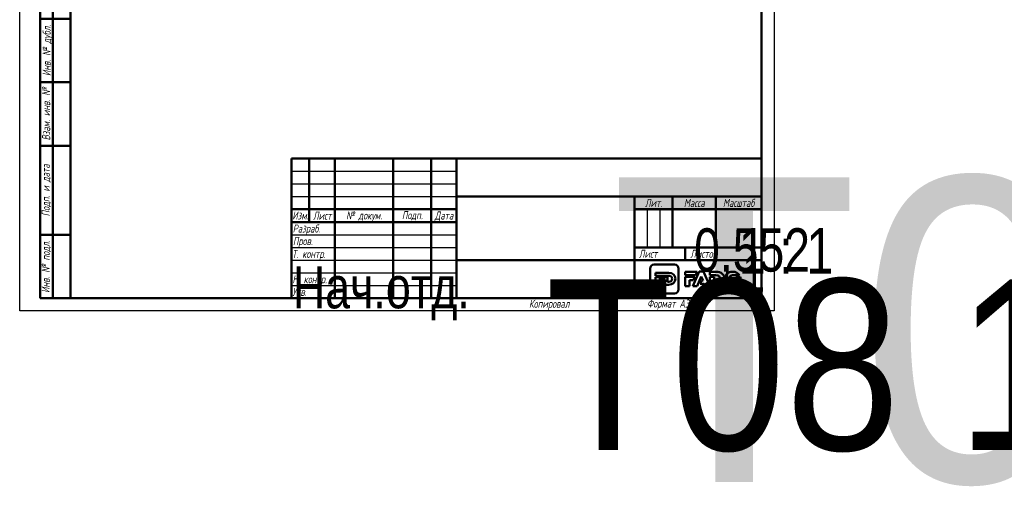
# Model space of a CAD drawing. Header units: millimetres. Extents: x 0 to 775, y -69 to 420.
# Tile 1 of 7: x 0 to 388, y -69 to 115. Entities that reach past the tile are written whole.
import ezdxf
from ezdxf.enums import TextEntityAlignment as Align

# ---------------------------------------------------------------- set-up
doc = ezdxf.new("R2018")
doc.units = ezdxf.units.MM
for name, color, linetype, lineweight in [('Заголовок (ГОСТ)', 7, 'Continuous', 50), ('Кромка (ГОСТ)', 7, 'Continuous', 50), ('Обозначение (ГОСТ)', 7, 'Continuous', 25), ('Эскизная геометрия (ГОСТ)', 7, 'Continuous', 50)]:
    doc.layers.add(name, color=color, linetype=linetype, lineweight=lineweight)
doc.styles.get("Standard").update_dxf_attribs({"font": 'GOST Common Italic.ttf'})
doc.styles.add('Альтернативный текст (ГОСТ)', font='txt', dxfattribs={"width": 0.8})

# ---------------------------------------------------------------- blocks, each defined once
blk = doc.blocks.new('ГОСТ - Доп. графы 1')
at = {"layer": 'Эскизная геометрия (ГОСТ)'}
for p, q in [((-12, 0), (-12, 145)), ((-12, 145), (0, 145)), ((-7, 145), (-7, 0)), ((-12, 110), (-7, 110)), ((-7, 110), (0, 110)), ((-12, 85), (-7, 85)), ((-7, 85), (0, 85)), ((-12, 60), (-7, 60)), ((-7, 60), (0, 60)), ((-12, 25), (-7, 25)), ((-7, 25), (0, 25)), ((0, 0), (-12, 0))]:
    blk.add_line(p, q, dxfattribs=at)
at = {"layer": 'Обозначение (ГОСТ)', "char_height": 3.17, "attachment_point": 5, "rotation": 90, "style": 'Альтернативный текст (ГОСТ)'}
for s, insert, width in [('\\fGOST Common|b0|i1;\\H3.1700;Подп. и дата', (-9.37, 127.41), 34.7679), ('\\fGOST Common|b0|i1;\\H3.1700;Инв. № дубл.', (-8.95, 97.55), 24.8438), ('\\fGOST Common|b0|i1;\\H3.1700;Взам. инв. №', (-9.58, 72.53), 24.8669), ('\\fGOST Common|b0|i1;\\H3.1700;Подп. и дата', (-9.5, 42.47), 35.1486), ('\\fGOST Common|b0|i1;\\H3.1700;Инв. № подл.', (-9.5, 12.41), 24.9618)]:
    blk.add_mtext(s, dxfattribs=dict(at, insert=insert, width=width))
at = {"layer": 'Обозначение (ГОСТ)', "lineweight": 30, "width": 0.8, "flags": 17}
for tag, p in [('Подп._и_дата_2', (-3.53, 127.51)), ('Инв._номер_дубликата', (-3.41, 97.47)), ('Взамен_инв._номера', (-3.46, 72.53)), ('Подп._и_дата_1', (-3.42, 42.35)), ('ИНВЕНТАРНЫЙ_НОМЕР', (-3.33, 12.68))]:
    blk.add_attdef(tag, text='', height=3.17, rotation=90, dxfattribs=at).set_placement(p, align=Align.MIDDLE_CENTER)
blk = doc.blocks.new('Основные надписи ГОСТ - Форма 1')
at = {"layer": 'Заголовок (ГОСТ)'}
for p, q in [((0, 55), (185, 55)), ((0, 0), (0, 55)), ((0, 0), (0, 55)), ((7, 55), (7, 30)), ((17, 55), (17, 0)), ((40, 55), (40, 0)), ((55, 55), (55, 0)), ((65, 55), (65, 0)), ((185, 0), (185, 55)), ((65, 40), (185, 40)), ((135, 40), (135, 0)), ((150, 40), (150, 20)), ((167, 40), (167, 20)), ((0, 35), (65, 35)), ((135, 35), (185, 35)), ((0, 30), (65, 30)), ((135, 20), (185, 20)), ((155, 20), (155, 15)), ((65, 15), (185, 15)), ((185, 0), (0, 0))]:
    blk.add_line(p, q, dxfattribs=at)
at = {"layer": 'Заголовок (ГОСТ)', "linetype": 'Continuous', "lineweight": 25}
for p, q in [((0, 50), (65, 50)), ((0, 45), (65, 45)), ((0, 40), (65, 40)), ((140, 35), (140, 20)), ((145, 35), (145, 20)), ((0, 25), (65, 25)), ((0, 20), (65, 20)), ((0, 15), (65, 15)), ((0, 10), (65, 10)), ((0, 5), (65, 5))]:
    blk.add_line(p, q, dxfattribs=at)
at = {"layer": 'Заголовок (ГОСТ)', "char_height": 3.17, "style": 'Альтернативный текст (ГОСТ)'}
for s, insert, width, attachment_point in [('\\fGOST Common|b0|i1;\\H3.1700;Лит.', (142.52, 37.49), 14.9766, 5), ('\\fGOST Common|b0|i1;\\H3.1700;Масса', (158.55, 37.51), 16.9878, 5), ('\\fGOST Common|b0|i1;\\H3.1700;Масштаб', (176.02, 37.53), 17.8316, 5), ('\\fGOST Common|b0|i1;\\H3.1700;Изм.', (3.5, 32.56), 6.9635, 5), ('\\fGOST Common|b0|i1;\\H3.1700;Лист', (12.1, 32.5), 10.0029, 5), ('\\A0;\\fGOST Common|b0|i1;\\H3.1700;№ докум.', (28.58, 32.16), 22.9069, 5), ('\\fGOST Common|b0|i1;\\H3.1700;Подп.', (47.56, 32.45), 14.879, 5), ('\\fGOST Common|b0|i1;\\H3.1700;Дата', (60.02, 32.24), 9.9614, 5), ('\\fGOST Common|b0|i1;\\H3.1700;Разраб.', (0.47, 27), 16.9971, 4), ('\\fGOST Common|b0|i1;\\H3.1700;Пров.', (0.56, 22.08), 17.0192, 4), ('\\A0;\\fGOST Common|b0|i1;\\H3.1700;Т. контр.', (0.23, 17.01), 16.9554, 4), ('\\fGOST Common|b0|i1;\\H3.1700;Лист', (140.37, 17.5), 10.5071, 5), ('\\A1;', (150.6, 17.54), 8.8313, 5), ('\\fGOST Common|b0|i1;\\H3.1700;Листов', (162.21, 17.5), 14.3668, 5), ('\\fGOST Common|b0|i1;\\H3.1700;Н. контр.', (0.36, 7.05), 16.9999, 4), ('\\fGOST Common|b0|i1;\\H3.1700;Утв.', (0.34, 2.52), 17.0083, 4), ('\\fGOST Common|b0|i1;\\H3.1700;Копировал', (93.48, -0.59), 19.7871, 1)]:
    blk.add_mtext(s, dxfattribs=dict(at, insert=insert, width=width, attachment_point=attachment_point))
at = {"layer": 'Заголовок (ГОСТ)', "lineweight": 30, "flags": 104}
for tag, height, width, p in [('Изм1', 2.89, 0.7, (3.51, 52.52)), ('Лист1', 2.89, 0.7, (12.03, 52.52)), ('Докум1', 2.89, 0.7, (28.54, 52.48)), ('Изм2', 2.89, 0.7, (3.5, 47.52)), ('Лист2', 2.89, 0.7, (12.01, 47.5)), ('Докум2', 2.89, 0.7, (28.53, 47.5)), ('Изм3', 2.89, 0.7, (3.5, 42.5)), ('Лист3', 2.89, 0.7, (12.01, 42.51)), ('Докум3', 2.89, 0.7, (28.51, 42.48)), ('Изм4', 2.89, 0.7, (3.51, 37.5)), ('Лист4', 2.89, 0.7, (12, 37.53)), ('Докум4', 2.89, 0.7, (28.51, 37.52)), ('НАИМЕНОВАНИЕ', 5, 0.8, (100.03, 29.98)), ('Литера', 3.5, 0.8, (137.52, 27.25)), ('Литера2', 3.5, 0.8, (142.51, 27.22)), ('Литера3', 3.5, 0.8, (147.52, 27.21)), ('Масса', 3.5, 0.8, (158.47, 27.53)), ('Масштаб', 3.5, 0.8, (176, 27.6)), ('Тип_документа', 3.17, 0.8, (100.08, 17.56)), ('Листов', 3.17, 0.8, (177.46, 17.58)), ('Материал_Класс', 3.5, 0.9, (100, 7.5))]:
    blk.add_attdef(tag, text='', height=height, dxfattribs=dict(at, width=width)).set_placement(p, align=Align.MIDDLE_CENTER)
for tag, height, width, p in [('Подп1', 2.89, 0.7, (40.01, 52.51)), ('Дата1', 2, 0.7, (55.01, 52.51)), ('Подп2', 2.89, 0.7, (40.01, 47.5)), ('Дата2', 2, 0.7, (55.01, 47.49)), ('Подп3', 2.89, 0.7, (40.01, 42.51)), ('Дата3', 2, 0.7, (55.02, 42.52)), ('Подп4', 2.89, 0.7, (40.01, 37.51)), ('Дата4', 2, 0.7, (55.02, 37.51)), ('АВТОР', 3.17, 0.8, (17.41, 27.49)), ('Разработал_Подп.', 2.89, 0.7, (40.05, 27.51)), ('ДАТА_СОЗДАНИЯ', 2, 0.7, (55.01, 27.51)), ('ПРОВЕРИЛ', 3.17, 0.8, (17.41, 22.53)), ('Проверил_Подп.', 2.89, 0.7, (40.05, 22.52)), ('ДАТА_ПРОВЕРКИ', 2, 0.7, (55.02, 22.51)), ('ТЕХНОЛОГ', 3.17, 0.8, (17.33, 17.54)), ('Технолог_Подп.', 2.89, 0.7, (40.05, 17.51)), ('Технолог_Дата', 2, 0.7, (55.01, 17.5)), ('Должность_руководителя', 3.17, 0.8, (0.52, 12.51)), ('НАЧ._ОТДЕЛА', 3.17, 0.8, (17.46, 12.45)), ('Руководитель_Подп.', 2.89, 0.7, (40.01, 12.5)), ('Руководитель_Дата', 2, 0.7, (55.01, 12.51)), ('НОРМОКОНТРОЛЬ', 3.17, 0.8, (17.37, 7.48)), ('Нормоконтроль_Подп.', 2.89, 0.7, (40.05, 7.52)), ('ДАТА_НОРМОКОНТРОЛЯ', 2, 0.7, (55.02, 7.51)), ('УТВЕРДИЛ', 3.17, 0.8, (17.4, 2.51)), ('Утвердил_Подп.', 2.89, 0.7, (40.05, 2.51)), ('ДАТА_УТВЕРЖДЕНИЯ', 2, 0.7, (55.01, 2.5))]:
    blk.add_attdef(tag, text='', height=height, dxfattribs=dict(at, width=width)).set_placement(p, align=Align.MIDDLE_LEFT)
for tag, height, p in [('ОБОЗНАЧЕНИЕ', 5, (125.33, 47.56)), ('ОРГАНИЗАЦИЯ', 3.5, (160.02, 7.6))]:
    blk.add_attdef(tag, text='', height=height, dxfattribs=at).set_placement(p, align=Align.MIDDLE_CENTER)
at = {"layer": 'Заголовок (ГОСТ)', "lineweight": 30, "width": 0.9, "flags": 104}
for tag, p in [('Материал_Наим.', (133.71, 9.75)), ('Материал_ГОСТ', (134.04, 4.06))]:
    blk.add_attdef(tag, text='', height=3.5, dxfattribs=at).set_placement(p, align=Align.MIDDLE_RIGHT)
blk = doc.blocks.new('Рамки ГОСТ_ граница 420x297')
at = {"layer": 'Кромка (ГОСТ)', "lineweight": 25}
for p, q in [((0, 0), (0, 420)), ((0, 420), (297, 420)), ((297, 420), (297, 0)), ((297, 0), (0, 0))]:
    blk.add_line(p, q, dxfattribs=at)
at = {"layer": 'Кромка (ГОСТ)'}
for p, q in [((292, 415), (20, 415)), ((20, 415), (20, 5)), ((292, 5), (292, 415)), ((20, 5), (292, 5))]:
    blk.add_line(p, q, dxfattribs=at)
at = {"layer": 'Кромка (ГОСТ)', "insert": (247, 4.5), "char_height": 3.17, "attachment_point": 1, "style": 'Альтернативный текст (ГОСТ)'}
blk.add_mtext('\\A1;\\fGOST Common|b0|i1;\\H3.1700;Формат A3', dxfattribs=at)

msp = doc.modelspace()

# ---------------------------------------------------------------- linework, layer by layer
at = {"layer": 'Эскизная геометрия (ГОСТ)', "linetype": 'Continuous'}
for p, q in [((248.1341, 16.6774), (248.1341, 8.5067)), ((257.7915, 18.2498), (249.6924, 18.2498)), ((259.351, 8.5067), (259.351, 16.6774)), ((250.3392, 15.0323), (250.3392, 13.8836)), ((255.4652, 15.0323), (250.3392, 15.0323)), ((250.3392, 13.8836), (255.4848, 13.8836)), ((250.3392, 13.3463), (250.3392, 10.3029)), ((253.2517, 13.3463), (250.3392, 13.3463)), ((251.6385, 10.3029), (251.6385, 12.3185)), ((251.6385, 12.3185), (252.8156, 12.3185)), ((252.8156, 12.3185), (253.2517, 13.3463)), ((253.6559, 13.3463), (253.6559, 10.3029)), ((254.9556, 13.3463), (253.6559, 13.3463)), ((254.9556, 11.4649), (254.9556, 13.3463)), ((250.3392, 10.3029), (251.6385, 10.3029)), ((253.6559, 10.3029), (255.4378, 10.3029)), ((255.4848, 11.4649), (254.9556, 11.4649)), ((249.6924, 6.9349), (257.7915, 6.9349))]:
    msp.add_line(p, q, dxfattribs=at)
at = {"layer": 'Эскизная геометрия (ГОСТ)'}
for p, q in [((261.9706, 15.4463), (261.9706, 14.0516)), ((266.6267, 15.4463), (261.9706, 15.4463)), ((261.9706, 14.0516), (266.0038, 14.0516)), ((261.9706, 13.4321), (261.9706, 9.7064)), ((265.7269, 13.4321), (261.9706, 13.4321)), ((263.6514, 9.7064), (263.6514, 12.1209)), ((263.6514, 12.1209), (265.1409, 12.1209)), ((267.5108, 15.488), (264.9285, 9.7069)), ((265.1409, 12.1209), (265.7269, 13.4321)), ((266.0038, 14.0516), (266.6267, 15.4463)), ((266.6955, 9.7069), (268.3094, 13.601)), ((269.1314, 15.488), (267.5108, 15.488)), ((268.3278, 11.9692), (267.8207, 10.7316)), ((268.3094, 13.601), (268.9845, 11.9692)), ((268.9845, 11.9692), (268.3278, 11.9692)), ((271.7147, 9.7069), (269.1314, 15.488)), ((271.7147, 15.4455), (271.7147, 14.0516)), ((274.0548, 15.4455), (271.7147, 15.4455)), ((271.7147, 14.0516), (274.0812, 14.0516)), ((273.3954, 13.4321), (271.7147, 13.4321)), ((271.7147, 13.4321), (271.7147, 9.7079)), ((273.3954, 11.1175), (273.3954, 13.4321)), ((277.476, 12.4921), (277.4786, 12.4921)), ((277.4799, 12.6854), (277.4762, 12.6854)), ((280.6181, 14.0646), (283.3369, 14.0646)), ((283.6374, 13.4275), (281.8561, 13.4275)), ((261.9706, 9.7064), (263.6514, 9.7064)), ((264.9285, 9.7069), (266.6955, 9.7069)), ((267.8207, 10.7316), (269.47, 10.7316)), ((269.47, 10.7316), (269.9116, 9.7069)), ((269.9116, 9.7069), (271.7147, 9.7069)), ((271.7147, 9.7079), (274.02, 9.7079)), ((274.0812, 11.1175), (273.3954, 11.1175))]:
    msp.add_line(p, q, dxfattribs=at)
at = {"layer": 'Эскизная геометрия (ГОСТ)', "linetype": 'Continuous'}
for points in [[(249.6924, 18.2498), (248.8328, 18.2498), (248.1341, 17.545), (248.1341, 16.6774)], [(259.351, 16.6774), (259.351, 17.545), (258.6523, 18.2498), (257.7915, 18.2498)], [(255.4378, 10.3029), (257.1255, 10.3029), (258.1105, 11.3169), (258.1105, 12.6816)], [(258.1105, 12.6816), (258.1105, 14.0595), (257.1395, 15.0323), (255.4652, 15.0323)], [(255.4848, 13.8836), (256.2618, 13.8836), (256.7778, 13.4315), (256.7778, 12.6741)], [(256.7778, 12.6741), (256.7778, 11.8988), (256.2618, 11.4649), (255.4848, 11.4649)], [(248.1341, 8.5067), (248.1341, 7.6386), (248.8328, 6.9349), (249.6924, 6.9349)], [(257.7915, 6.9349), (258.6523, 6.9349), (259.351, 7.6386), (259.351, 8.5067)]]:
    msp.add_open_spline(points, degree=3, dxfattribs=at)
at = {"layer": 'Эскизная геометрия (ГОСТ)'}
for points in [[(274.02, 9.7079), (276.1597, 9.7079), (277.4255, 10.8876), (277.476, 12.4921)], [(277.4762, 12.6854), (277.4303, 14.3095), (276.1812, 15.4455), (274.0548, 15.4455)], [(274.0812, 14.0516), (275.0849, 14.0516), (275.7536, 13.5032), (275.7536, 12.5854)], [(275.7536, 12.5854), (275.7536, 11.6424), (275.0849, 11.1175), (274.0812, 11.1175)], [(277.4786, 12.4921), (277.5216, 10.9263), (278.8435, 9.6967), (280.6181, 9.6967)], [(280.6326, 15.4463), (278.8737, 15.4463), (277.5431, 14.221), (277.4799, 12.6854)], [(279.1398, 12.5709), (279.1398, 13.3852), (279.7319, 14.0646), (280.6181, 14.0646)], [(280.6326, 11.0791), (279.7489, 11.0791), (279.1398, 11.7731), (279.1398, 12.5709)], [(280.6181, 9.6967), (282.4202, 9.6967), (283.773, 10.9843), (283.773, 12.5709)], [(283.3369, 14.0646), (282.8035, 14.8966), (281.8193, 15.4463), (280.6326, 15.4463)], [(282.1192, 12.5709), (282.1192, 11.7579), (281.527, 11.0791), (280.6326, 11.0791)], [(281.8561, 13.4275), (282.0252, 13.1825), (282.1192, 12.8844), (282.1192, 12.5709)], [(283.773, 12.5709), (283.773, 12.8705), (283.7259, 13.1576), (283.6374, 13.4275)]]:
    msp.add_open_spline(points, degree=3, dxfattribs=at)

# ---------------------------------------------------------------- block references
for name, p in [('Рамки ГОСТ_ граница 420x297', (0, 0)), ('ГОСТ - Доп. графы 1', (20, 5))]:
    msp.add_blockref(name, p)
ref = msp.add_blockref('Основные надписи ГОСТ - Форма 1', (107, 5))
lines = msp.add_mtext('\\W0.8000;Нач.отд.', dxfattribs={"layer": 'Заголовок (ГОСТ)', "insert": (107.5216, 17.5142), "char_height": 16.475961, "attachment_point": 1})
ref.add_attrib('Должность_руководителя', '', (107.5216, 17.5142), dxfattribs={"flags": 104}).embed_mtext(lines)
lines = msp.add_mtext('\\W0.8000;', dxfattribs={"layer": 'Заголовок (ГОСТ)', "insert": (124.4114, 32.4883), "char_height": 22.59262, "attachment_point": 1})
ref.add_attrib('АВТОР', '', (124.4114, 32.4883), dxfattribs={"flags": 104}).embed_mtext(lines)
lines = msp.add_mtext('\\W0.8000;', dxfattribs={"layer": 'Заголовок (ГОСТ)', "insert": (124.4083, 27.5258), "char_height": 22.55166, "attachment_point": 1})
ref.add_attrib('ПРОВЕРИЛ', '', (124.4083, 27.5258), dxfattribs={"flags": 104}).embed_mtext(lines)
lines = msp.add_mtext('\\W0.8000;', dxfattribs={"layer": 'Заголовок (ГОСТ)', "insert": (124.3337, 22.5428), "char_height": 22.67099, "attachment_point": 1})
ref.add_attrib('ТЕХНОЛОГ', '', (124.3337, 22.5428), dxfattribs={"flags": 104}).embed_mtext(lines)
lines = msp.add_mtext('\\W0.8000;', dxfattribs={"layer": 'Заголовок (ГОСТ)', "insert": (124.4616, 17.4456), "char_height": 22.55501, "attachment_point": 1})
ref.add_attrib('НАЧ._ОТДЕЛА', '', (124.4616, 17.4456), dxfattribs={"flags": 104}).embed_mtext(lines)
lines = msp.add_mtext('\\W0.8000;', dxfattribs={"layer": 'Заголовок (ГОСТ)', "insert": (124.3745, 12.4807), "char_height": 22.66902, "attachment_point": 1})
ref.add_attrib('НОРМОКОНТРОЛЬ', '', (124.3745, 12.4807), dxfattribs={"flags": 104}).embed_mtext(lines)
lines = msp.add_mtext('\\W0.8000;', dxfattribs={"layer": 'Заголовок (ГОСТ)', "insert": (124.4006, 7.5066), "char_height": 22.61295, "attachment_point": 1})
ref.add_attrib('УТВЕРДИЛ', '', (124.4006, 7.5066), dxfattribs={"flags": 104}).embed_mtext(lines)
lines = msp.add_mtext('T08 ', dxfattribs={"layer": 'Заголовок (ГОСТ)', "insert": (232.3255, 52.5589), "char_height": 119.84296, "attachment_point": 1})
ref.add_attrib('ОБОЗНАЧЕНИЕ', '', (232.3255, 52.5589), dxfattribs={"flags": 104}).embed_mtext(lines)
lines = msp.add_mtext('\\W0.8000;', dxfattribs={"layer": 'Заголовок (ГОСТ)', "insert": (207.0309, 34.9751), "char_height": 69.60928, "attachment_point": 1})
ref.add_attrib('НАИМЕНОВАНИЕ', '', (207.0309, 34.9751), dxfattribs={"flags": 104}).embed_mtext(lines)
lines = msp.add_mtext('\\W0.8000;', dxfattribs={"layer": 'Заголовок (ГОСТ)', "insert": (207.078, 22.5583), "char_height": 69.70335, "attachment_point": 1})
ref.add_attrib('Тип_документа', '', (207.078, 22.5583), dxfattribs={"flags": 104}).embed_mtext(lines)
lines = msp.add_mtext('\\W0.9000;T08 18.03.2020', dxfattribs={"layer": 'Заголовок (ГОСТ)', "insert": (207, 12.5), "char_height": 67.257617, "attachment_point": 1})
ref.add_attrib('Материал_Класс', '', (207, 12.5), dxfattribs={"flags": 104}).embed_mtext(lines)
lines = msp.add_mtext('\\W0.9000;', dxfattribs={"layer": 'Заголовок (ГОСТ)', "insert": (240.7068, 14.7507), "char_height": 66.97542, "attachment_point": 1})
ref.add_attrib('Материал_Наим.', '', (240.7068, 14.7507), dxfattribs={"flags": 104}).embed_mtext(lines)
lines = msp.add_mtext('\\W0.9000;', dxfattribs={"layer": 'Заголовок (ГОСТ)', "insert": (241.0404, 9.0569), "char_height": 66.7532, "attachment_point": 1})
ref.add_attrib('Материал_ГОСТ', '', (241.0404, 9.0569), dxfattribs={"flags": 104}).embed_mtext(lines)
lines = msp.add_mtext('\\W0.8000;', dxfattribs={"layer": 'Заголовок (ГОСТ)', "insert": (244.5203, 32.2514), "char_height": 5.02883, "attachment_point": 1})
ref.add_attrib('Литера', '', (244.5203, 32.2514), dxfattribs={"flags": 104}).embed_mtext(lines)
lines = msp.add_mtext('\\W0.8000;', dxfattribs={"layer": 'Заголовок (ГОСТ)', "insert": (249.5118, 32.2215), "char_height": 5.02883, "attachment_point": 1})
ref.add_attrib('Литера2', '', (249.5118, 32.2215), dxfattribs={"flags": 104}).embed_mtext(lines)
lines = msp.add_mtext('\\W0.8000;', dxfattribs={"layer": 'Заголовок (ГОСТ)', "insert": (254.5181, 32.2112), "char_height": 5.01699, "attachment_point": 1})
ref.add_attrib('Литера3', '', (254.5181, 32.2112), dxfattribs={"flags": 104}).embed_mtext(lines)
lines = msp.add_mtext('\\W0.8000;0,552', dxfattribs={"layer": 'Заголовок (ГОСТ)', "insert": (265.4686, 32.5335), "char_height": 17.043546, "attachment_point": 1})
ref.add_attrib('Масса', '', (265.4686, 32.5335), dxfattribs={"flags": 104}).embed_mtext(lines)
lines = msp.add_mtext('\\W0.8000;1 : 1', dxfattribs={"layer": 'Заголовок (ГОСТ)', "insert": (282.9966, 32.6031), "char_height": 17.947557, "attachment_point": 1})
ref.add_attrib('Масштаб', '', (282.9966, 32.6031), dxfattribs={"flags": 104}).embed_mtext(lines)
lines = msp.add_mtext('\\W0.8000;1', dxfattribs={"layer": 'Заголовок (ГОСТ)', "insert": (284.459, 22.5789), "char_height": 14.96532, "attachment_point": 1})
ref.add_attrib('Листов', '', (284.459, 22.5789), dxfattribs={"flags": 104}).embed_mtext(lines)
lines = msp.add_mtext('\\W0.7000;', dxfattribs={"layer": 'Заголовок (ГОСТ)', "insert": (162.0121, 57.5134), "char_height": 9.98446, "attachment_point": 1})
ref.add_attrib('Дата1', '', (162.0121, 57.5134), dxfattribs={"flags": 104}).embed_mtext(lines)
lines = msp.add_mtext('\\W0.7000;', dxfattribs={"layer": 'Заголовок (ГОСТ)', "insert": (162.0121, 52.4908), "char_height": 9.98446, "attachment_point": 1})
ref.add_attrib('Дата2', '', (162.0121, 52.4908), dxfattribs={"flags": 104}).embed_mtext(lines)
lines = msp.add_mtext('\\W0.7000;', dxfattribs={"layer": 'Заголовок (ГОСТ)', "insert": (162.0232, 47.521), "char_height": 9.97116, "attachment_point": 1})
ref.add_attrib('Дата3', '', (162.0232, 47.521), dxfattribs={"flags": 104}).embed_mtext(lines)
lines = msp.add_mtext('\\W0.7000;', dxfattribs={"layer": 'Заголовок (ГОСТ)', "insert": (162.0232, 42.5092), "char_height": 9.98863, "attachment_point": 1})
ref.add_attrib('Дата4', '', (162.0232, 42.5092), dxfattribs={"flags": 104}).embed_mtext(lines)
lines = msp.add_mtext('\\W0.7000;', dxfattribs={"layer": 'Заголовок (ГОСТ)', "insert": (162.0086, 32.5112), "char_height": 9.98041, "attachment_point": 1})
ref.add_attrib('ДАТА_СОЗДАНИЯ', '', (162.0086, 32.5112), dxfattribs={"flags": 104}).embed_mtext(lines)
lines = msp.add_mtext('\\W0.7000;', dxfattribs={"layer": 'Заголовок (ГОСТ)', "insert": (162.022, 27.5095), "char_height": 9.95769, "attachment_point": 1})
ref.add_attrib('ДАТА_ПРОВЕРКИ', '', (162.022, 27.5095), dxfattribs={"flags": 104}).embed_mtext(lines)
lines = msp.add_mtext('\\W0.7000;', dxfattribs={"layer": 'Заголовок (ГОСТ)', "insert": (162.0148, 22.5028), "char_height": 9.98633, "attachment_point": 1})
ref.add_attrib('Технолог_Дата', '', (162.0148, 22.5028), dxfattribs={"flags": 104}).embed_mtext(lines)
lines = msp.add_mtext('\\W0.7000;', dxfattribs={"layer": 'Заголовок (ГОСТ)', "insert": (162.0101, 17.5095), "char_height": 9.99024, "attachment_point": 1})
ref.add_attrib('Руководитель_Дата', '', (162.0101, 17.5095), dxfattribs={"flags": 104}).embed_mtext(lines)
lines = msp.add_mtext('\\W0.7000;', dxfattribs={"layer": 'Заголовок (ГОСТ)', "insert": (162.0237, 12.5112), "char_height": 9.98246, "attachment_point": 1})
ref.add_attrib('ДАТА_НОРМОКОНТРОЛЯ', '', (162.0237, 12.5112), dxfattribs={"flags": 104}).embed_mtext(lines)
lines = msp.add_mtext('\\W0.7000;', dxfattribs={"layer": 'Заголовок (ГОСТ)', "insert": (162.0093, 7.4985), "char_height": 9.9968, "attachment_point": 1})
ref.add_attrib('ДАТА_УТВЕРЖДЕНИЯ', '', (162.0093, 7.4985), dxfattribs={"flags": 104}).embed_mtext(lines)
lines = msp.add_mtext('\\W0.7000;', dxfattribs={"layer": 'Заголовок (ГОСТ)', "insert": (147.0143, 57.5125), "char_height": 14.91999, "attachment_point": 1})
ref.add_attrib('Подп1', '', (147.0143, 57.5125), dxfattribs={"flags": 104}).embed_mtext(lines)
lines = msp.add_mtext('\\W0.7000;', dxfattribs={"layer": 'Заголовок (ГОСТ)', "insert": (147.0143, 52.5027), "char_height": 14.98562, "attachment_point": 1})
ref.add_attrib('Подп2', '', (147.0143, 52.5027), dxfattribs={"flags": 104}).embed_mtext(lines)
lines = msp.add_mtext('\\W0.7000;', dxfattribs={"layer": 'Заголовок (ГОСТ)', "insert": (147.0143, 47.5148), "char_height": 14.98562, "attachment_point": 1})
ref.add_attrib('Подп3', '', (147.0143, 47.5148), dxfattribs={"flags": 104}).embed_mtext(lines)
lines = msp.add_mtext('\\W0.7000;', dxfattribs={"layer": 'Заголовок (ГОСТ)', "insert": (147.0144, 42.5058), "char_height": 14.96586, "attachment_point": 1})
ref.add_attrib('Подп4', '', (147.0144, 42.5058), dxfattribs={"flags": 104}).embed_mtext(lines)
lines = msp.add_mtext('\\W0.7000;', dxfattribs={"layer": 'Заголовок (ГОСТ)', "insert": (147.045, 32.5144), "char_height": 14.95963, "attachment_point": 1})
ref.add_attrib('Разработал_Подп.', '', (147.045, 32.5144), dxfattribs={"flags": 104}).embed_mtext(lines)
lines = msp.add_mtext('\\W0.7000;', dxfattribs={"layer": 'Заголовок (ГОСТ)', "insert": (147.045, 27.5245), "char_height": 14.93971, "attachment_point": 1})
ref.add_attrib('Проверил_Подп.', '', (147.045, 27.5245), dxfattribs={"flags": 104}).embed_mtext(lines)
lines = msp.add_mtext('\\W0.7000;', dxfattribs={"layer": 'Заголовок (ГОСТ)', "insert": (147.045, 22.5148), "char_height": 14.93971, "attachment_point": 1})
ref.add_attrib('Технолог_Подп.', '', (147.045, 22.5148), dxfattribs={"flags": 104}).embed_mtext(lines)
lines = msp.add_mtext('\\W0.7000;', dxfattribs={"layer": 'Заголовок (ГОСТ)', "insert": (147.0052, 17.505), "char_height": 14.97955, "attachment_point": 1})
ref.add_attrib('Руководитель_Подп.', '', (147.0052, 17.505), dxfattribs={"flags": 104}).embed_mtext(lines)
lines = msp.add_mtext('\\W0.7000;', dxfattribs={"layer": 'Заголовок (ГОСТ)', "insert": (147.045, 12.5151), "char_height": 14.93971, "attachment_point": 1})
ref.add_attrib('Нормоконтроль_Подп.', '', (147.045, 12.5151), dxfattribs={"flags": 104}).embed_mtext(lines)
lines = msp.add_mtext('\\W0.7000;', dxfattribs={"layer": 'Заголовок (ГОСТ)', "insert": (147.045, 7.5053), "char_height": 14.95963, "attachment_point": 1})
ref.add_attrib('Утвердил_Подп.', '', (147.045, 7.5053), dxfattribs={"flags": 104}).embed_mtext(lines)
lines = msp.add_mtext('\\W0.7000;', dxfattribs={"layer": 'Заголовок (ГОСТ)', "insert": (135.5417, 57.4833), "char_height": 22.94698, "attachment_point": 1})
ref.add_attrib('Докум1', '', (135.5417, 57.4833), dxfattribs={"flags": 104}).embed_mtext(lines)
lines = msp.add_mtext('\\W0.7000;', dxfattribs={"layer": 'Заголовок (ГОСТ)', "insert": (135.526, 52.4968), "char_height": 22.97824, "attachment_point": 1})
ref.add_attrib('Докум2', '', (135.526, 52.4968), dxfattribs={"flags": 104}).embed_mtext(lines)
lines = msp.add_mtext('\\W0.7000;', dxfattribs={"layer": 'Заголовок (ГОСТ)', "insert": (135.5104, 47.4791), "char_height": 22.94698, "attachment_point": 1})
ref.add_attrib('Докум3', '', (135.5104, 47.4791), dxfattribs={"flags": 104}).embed_mtext(lines)
lines = msp.add_mtext('\\W0.7000;', dxfattribs={"layer": 'Заголовок (ГОСТ)', "insert": (135.5148, 42.5199), "char_height": 22.97406, "attachment_point": 1})
ref.add_attrib('Докум4', '', (135.5148, 42.5199), dxfattribs={"flags": 104}).embed_mtext(lines)
lines = msp.add_mtext('\\W0.7000;', dxfattribs={"layer": 'Заголовок (ГОСТ)', "insert": (119.0309, 57.5161), "char_height": 9.99314, "attachment_point": 1})
ref.add_attrib('Лист1', '', (119.0309, 57.5161), dxfattribs={"flags": 104}).embed_mtext(lines)
lines = msp.add_mtext('\\W0.7000;', dxfattribs={"layer": 'Заголовок (ГОСТ)', "insert": (119.012, 52.5044), "char_height": 9.97806, "attachment_point": 1})
ref.add_attrib('Лист2', '', (119.012, 52.5044), dxfattribs={"flags": 104}).embed_mtext(lines)
lines = msp.add_mtext('\\W0.7000;', dxfattribs={"layer": 'Заголовок (ГОСТ)', "insert": (119.012, 47.5076), "char_height": 9.97806, "attachment_point": 1})
ref.add_attrib('Лист3', '', (119.012, 47.5076), dxfattribs={"flags": 104}).embed_mtext(lines)
lines = msp.add_mtext('\\W0.7000;', dxfattribs={"layer": 'Заголовок (ГОСТ)', "insert": (119.0042, 42.5264), "char_height": 9.99358, "attachment_point": 1})
ref.add_attrib('Лист4', '', (119.0042, 42.5264), dxfattribs={"flags": 104}).embed_mtext(lines)
lines = msp.add_mtext('\\W0.7000;', dxfattribs={"layer": 'Заголовок (ГОСТ)', "insert": (110.5126, 57.5165), "char_height": 7.004, "attachment_point": 1})
ref.add_attrib('Изм1', '', (110.5126, 57.5165), dxfattribs={"flags": 104}).embed_mtext(lines)
lines = msp.add_mtext('\\W0.7000;', dxfattribs={"layer": 'Заголовок (ГОСТ)', "insert": (110.5044, 52.5206), "char_height": 6.98767, "attachment_point": 1})
ref.add_attrib('Изм2', '', (110.5044, 52.5206), dxfattribs={"flags": 104}).embed_mtext(lines)
lines = msp.add_mtext('\\W0.7000;', dxfattribs={"layer": 'Заголовок (ГОСТ)', "insert": (110.5044, 47.5003), "char_height": 7.02032, "attachment_point": 1})
ref.add_attrib('Изм3', '', (110.5044, 47.5003), dxfattribs={"flags": 104}).embed_mtext(lines)
lines = msp.add_mtext('\\W0.7000;', dxfattribs={"layer": 'Заголовок (ГОСТ)', "insert": (110.5126, 42.5044), "char_height": 7.004, "attachment_point": 1})
ref.add_attrib('Изм4', '', (110.5126, 42.5044), dxfattribs={"flags": 104}).embed_mtext(lines)

doc.saveas('drawing.dxf')
